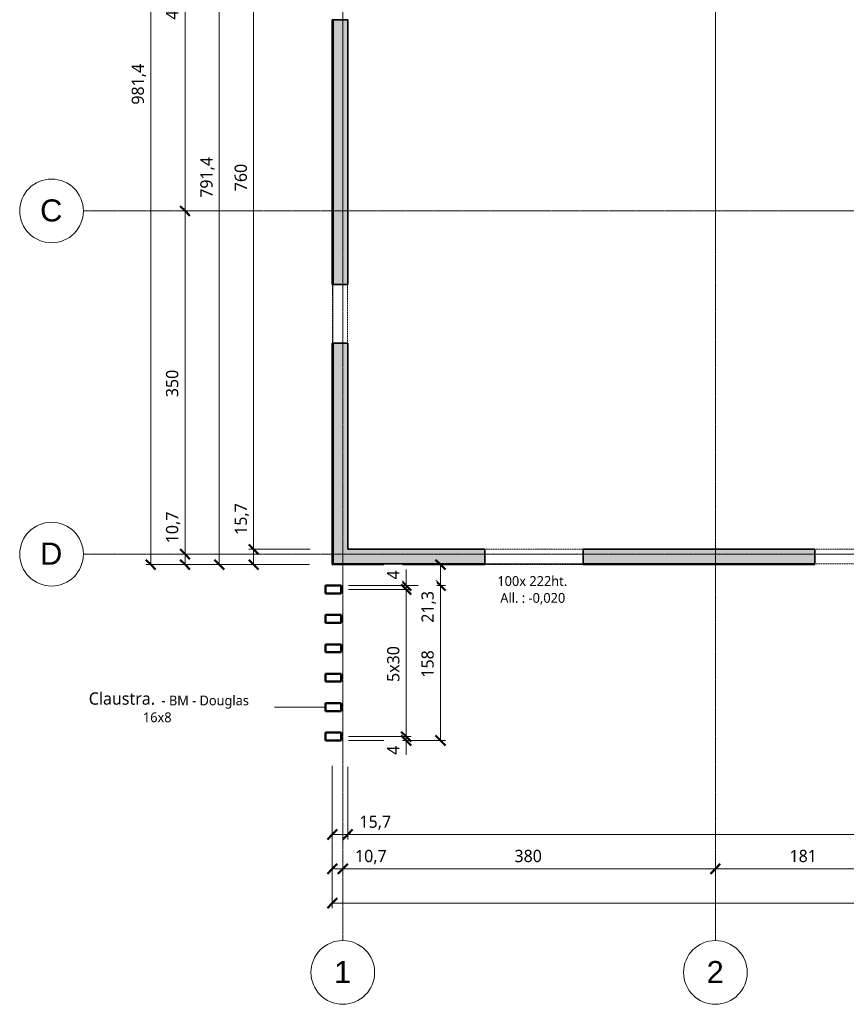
# Model space of a CAD drawing. Header units: millimetres. Extents: x -71081 to 41905, y -31219 to 13463.
# Tile 1 of 15: x -71081 to -62651, y -31219 to -21179. Entities that reach past the tile are written whole.
import ezdxf

# ---------------------------------------------------------------- set-up
doc = ezdxf.new("R2010")
doc.units = ezdxf.units.MM
doc.linetypes.add('Ligne de quadrillage', pattern=[22.225, 12.7, -3.175, 3.175, -3.175])
doc.linetypes.add('Projeté', pattern=[3.96875, 2.38125, -1.5875])
for name, color, linetype, lineweight in [('A-ANNO-DIMS', 211, 'Continuous', 9), ('A-ANNO-DIMS-50', 211, 'Continuous', 9), ('A-DETL-GENF', 92, 'Projeté', 18), ('A-DETL-MEDM', 33, 'Continuous', 35), ('A-FLOR', 192, 'Continuous', 18), ('A-GLAZ', 151, 'Continuous', 18), ('A-GLAZ-IDEN', 152, 'Continuous', 9), ('A-WALL', 113, 'Continuous', 18), ('A-WALL-PATT', 111, 'Continuous', 35), ('S-COLS', 52, 'Continuous', 18), ('S-COLS-IDEN', 171, 'Continuous', 9), ('S-GRID', 1, 'Continuous', 9), ('S-GRID-IDEN', 1, 'Continuous', 9)]:
    doc.layers.add(name, color=color, linetype=linetype, lineweight=lineweight)
doc.styles.add('Arial', font='arial.ttf', dxfattribs={"height": 225})
doc.styles.add('Roboto', font='txt', dxfattribs={"height": 100})
doc.styles.add('Roboto_1', font='txt', dxfattribs={"height": 125})
doc.styles.add('Roboto_B', font='txt', dxfattribs={"height": 125})
doc.dimstyles.new('Diagonale_-_Arial_2_5_mm', dxfattribs={"dimscale": 304.8, "dimtxt": 131.342559, "dimasz": 0.328084, "dimexe": 0.164042, "dimexo": 0.246063, "dimgap": 0.082021, "dimtad": 1, "dimdec": 1, "dimlfac": 0.1, "dimrnd": 0.1, "dimdsep": 46, "dimtxsty": 'Roboto_1', "dimblk1": 'OBLIQUE', "dimblk2": 'OBLIQUE', "dimsah": 1, "dimcen": 0.09, "dimazin": 0, "dimtfac": 1, "dimtdec": 4, "dimtix": 1, "dimtmove": 1, "dimatfit": 3, "dimfxl": 1, "dimtvp": 1, "dimtfill": 1, "dimtolj": 1, "dimtzin": 0, "dimarcsym": 2})
doc.dimstyles.new('Diagonale_-_Arial_2_5_mm_1', dxfattribs={"dimscale": 304.8, "dimtxt": 131.342559, "dimasz": 0.328084, "dimexe": 0.164042, "dimexo": 0.246063, "dimgap": 0.082021, "dimtad": 1, "dimdec": 1, "dimlfac": 0.1, "dimrnd": 0.1, "dimdsep": 46, "dimtxsty": 'Roboto_1', "dimblk1": 'OBLIQUE', "dimblk2": 'OBLIQUE', "dimsah": 1, "dimcen": 0.09, "dimazin": 0, "dimtfac": 1, "dimtdec": 4, "dimtix": 1, "dimtmove": 0, "dimatfit": 3, "dimfxl": 1, "dimtvp": 1, "dimtfill": 1, "dimtolj": 1, "dimtzin": 0, "dimarcsym": 2})
doc.dimstyles.new('Diagonale_-_Arial_2_5_mm_2', dxfattribs={"dimscale": 304.8, "dimtxt": 131.342559, "dimasz": 0.328084, "dimexe": 0.164042, "dimexo": 0.246063, "dimgap": 0.082021, "dimtad": 1, "dimdec": 1, "dimlfac": 0.1, "dimrnd": 0.1, "dimdsep": 46, "dimtxsty": 'Roboto_1', "dimblk1": 'OBLIQUE', "dimblk2": 'OBLIQUE', "dimsah": 1, "dimcen": 0.09, "dimazin": 0, "dimtfac": 1, "dimtdec": 4, "dimtix": 1, "dimtmove": 0, "dimatfit": 3, "dimfxl": 1, "dimtvp": 1, "dimtfill": 1, "dimtolj": 1, "dimtzin": 0, "dimarcsym": 2})
doc.dimstyles.new('Diagonale_-_Arial_2_5_mm_2_1', dxfattribs={"dimscale": 304.8, "dimtxt": 131.342559, "dimasz": 0.328084, "dimexe": 0.164042, "dimexo": 0.246063, "dimgap": 0.082021, "dimtad": 1, "dimdec": 1, "dimlfac": 0.1, "dimrnd": 0.1, "dimdsep": 46, "dimtxsty": 'Roboto_1', "dimblk1": 'OBLIQUE', "dimblk2": 'OBLIQUE', "dimsah": 1, "dimcen": 0.09, "dimazin": 0, "dimtfac": 1, "dimtdec": 4, "dimtix": 1, "dimtmove": 1, "dimatfit": 3, "dimfxl": 1, "dimtvp": 1, "dimtfill": 1, "dimtolj": 1, "dimtzin": 0, "dimarcsym": 2})
pattern_1 = [(45, (0, 0), (-56.1266, 56.1266), []), (45, (19.844, 0), (0, 112.2532), []), (45, (-19.844, 0), (0, 112.2532), [])]
pattern_2 = [(45, (0, 0), (126.99991, 254.00053), [22.451, -157.154]), (45, (47.625, 111.125), (126.99991, 254.00053), [22.451, -157.154]), (45, (63.5, 0), (126.99991, 254.00053), [22.451, -157.154]), (45, (111.125, 111.125), (126.99991, 254.00053), [22.451, -157.154]), (71.565, (15.875, 15.875), (127.00037, 507.99987), [50.201, -351.408]), (71.565, (31.75, 63.5), (127.00037, 507.99987), [50.201, -351.408]), (71.565, (79.375, 15.875), (127.00037, 507.99987), [50.201, -351.408]), (71.565, (95.25, 63.5), (127.00037, 507.99987), [50.201, -351.408]), (135, (15.875, 111.125), (126.99991, -254.00053), [22.451, -157.154]), (135, (63.5, 0), (126.99991, -254.00053), [22.451, -157.154]), (135, (79.375, 111.125), (126.99991, -254.00053), [22.451, -157.154]), (135, (127, 0), (126.99991, -254.00053), [22.451, -157.154]), (108.435, (31.75, 63.5), (127.00037, -507.99987), [50.201, -351.408]), (108.435, (47.625, 15.875), (127.00037, -507.99987), [50.201, -351.408]), (108.435, (95.25, 63.5), (127.00037, -507.99987), [50.201, -351.408]), (108.435, (111.125, 15.875), (127.00037, -507.99987), [50.201, -351.408])]

# ---------------------------------------------------------------- blocks, each defined once
blk = doc.blocks.new('Porte-Ouverture - 440 x 222 cm-201547-Charpente - Rdc')
at = {"layer": 'A-DETL-GENF'}
for p, q in [((2192, 75), (-2208, 75)), ((-2208, -75), (2192, -75))]:
    blk.add_line(p, q, dxfattribs=at)
at = {"layer": 'A-DETL-MEDM'}
for p, q in [((-2208, 75), (-2208, -75)), ((2192, -75), (2192, 75))]:
    blk.add_line(p, q, dxfattribs=at)
blk = doc.blocks.new('Fenêtre-Ouverture carrée - 100 x 222 cm-232018-Charpente - Rdc')
at = {"layer": 'A-GLAZ', "linetype": 'Projeté'}
for p, q in [((-508, 78), (492, 78)), ((492, -78), (-508, -78))]:
    blk.add_line(p, q, dxfattribs=at)
at = {"layer": 'A-GLAZ'}
for p, q in [((-508, -78), (-508, 78)), ((492, 78), (492, -78))]:
    blk.add_line(p, q, dxfattribs=at)
blk = doc.blocks.new('Fenêtre-Ouverture carrée - 60 x 222 cm-232113-Charpente - Rdc')
at = {"layer": 'A-GLAZ', "linetype": 'Projeté'}
for p, q in [((-308, 78), (292, 78)), ((292, -78), (-308, -78))]:
    blk.add_line(p, q, dxfattribs=at)
at = {"layer": 'A-GLAZ'}
for p, q in [((-308, -78), (-308, 78)), ((292, 78), (292, -78))]:
    blk.add_line(p, q, dxfattribs=at)
blk = doc.blocks.new('Poteau - Bois d_oeuvre - 160x80-286695-Charpente - Rdc')
at = {"layer": 'S-COLS', "lineweight": 50}
for p, q in [((80, 40), (-80, 40)), ((-80, 40), (-80, -40)), ((80, -40), (80, 40)), ((-80, -40), (80, -40))]:
    blk.add_line(p, q, dxfattribs=at)
blk = doc.blocks.new('Quadrillage - Extrémité de la ligne de quadrillage - Cercle-11506-Charpente - Rdc')
at = {"layer": 'S-GRID-IDEN'}
blk.add_circle((0, 0), 6.5, dxfattribs=at)
blk = doc.blocks.new('DIMBLOCK18-Charpente - Rdc')
at = {"layer": 'A-ANNO-DIMS-50', "lineweight": 50}
for p, q in [((-69745, -16922), (-69795, -16872)), ((-69745, -16922), (-69695, -16972)), ((-69745, -26736), (-69795, -26686)), ((-69745, -26736), (-69695, -26786))]:
    blk.add_line(p, q, dxfattribs=at)
at = {"layer": 'A-ANNO-DIMS-50'}
for p, q in [((-69745, -16922), (-69795, -16922)), ((-69745, -26736), (-69745, -16922)), ((-69745, -16922), (-68172, -16922)), ((-69745, -26736), (-69795, -26736)), ((-69745, -26736), (-68124, -26736))]:
    blk.add_line(p, q, dxfattribs=at)
at = {"layer": 'A-ANNO-DIMS-50', "color": 0, "insert": (-69939, -22045), "char_height": 125, "width": 518.59, "attachment_point": 1, "rotation": 90, "line_spacing_factor": 1.016846, "style": 'Roboto_1', "bg_fill": 3, "box_fill_scale": 1.25, "bg_fill_color": 256, "bg_fill_true_color": 13158600, "bg_fill_transparency": 0}
blk.add_mtext('981,4', dxfattribs=at)
blk = doc.blocks.new('_Oblique')
at = {"color": 0, "linetype": 'ByBlock', "lineweight": -2}
blk.add_line((-0.5, -0.5), (0.5, 0.5), dxfattribs=at)
blk = doc.blocks.new('DIMBLOCK19-Charpente - Rdc')
at = {"layer": 'A-ANNO-DIMS-50'}
for p, q in [((-69395, -26186), (-69395, -26518)), ((-69395, -26518), (-69395, -26682)), ((-69395, -26629), (-69445, -26629)), ((-69395, -26736), (-69395, -26629)), ((-69395, -26629), (-69390, -26629)), ((-69395, -26736), (-69445, -26736)), ((-69395, -26736), (-68124, -26736))]:
    blk.add_line(p, q, dxfattribs=at)
at = {"layer": 'A-ANNO-DIMS-50', "lineweight": 50}
for p, q in [((-69395, -26629), (-69445, -26579)), ((-69395, -26736), (-69445, -26686)), ((-69395, -26629), (-69345, -26679)), ((-69395, -26736), (-69345, -26786))]:
    blk.add_line(p, q, dxfattribs=at)
at = {"layer": 'A-ANNO-DIMS-50', "color": 0, "insert": (-69589, -26518), "char_height": 125, "width": 399.11, "attachment_point": 1, "rotation": 90, "line_spacing_factor": 1.016846, "style": 'Roboto_1', "bg_fill": 3, "box_fill_scale": 1.25, "bg_fill_color": 256, "bg_fill_true_color": 13158600, "bg_fill_transparency": 0}
blk.add_mtext('10,7', dxfattribs=at)
blk = doc.blocks.new('DIMBLOCK20-Charpente - Rdc')
at = {"layer": 'A-ANNO-DIMS-50', "lineweight": 50}
for p, q in [((-69395, -23129), (-69445, -23079)), ((-69395, -23129), (-69345, -23179)), ((-69395, -26629), (-69445, -26579)), ((-69395, -26629), (-69345, -26679))]:
    blk.add_line(p, q, dxfattribs=at)
at = {"layer": 'A-ANNO-DIMS-50'}
for p, q in [((-69395, -23129), (-69445, -23129)), ((-69395, -26629), (-69395, -23129)), ((-69395, -23129), (-69390, -23129)), ((-69395, -26629), (-69445, -26629)), ((-69395, -26629), (-69390, -26629))]:
    blk.add_line(p, q, dxfattribs=at)
at = {"layer": 'A-ANNO-DIMS-50', "color": 0, "insert": (-69589, -25028), "char_height": 125, "width": 358.44, "attachment_point": 1, "rotation": 90, "line_spacing_factor": 1.016846, "style": 'Roboto_1', "bg_fill": 3, "box_fill_scale": 1.25, "bg_fill_color": 256, "bg_fill_true_color": 13158600, "bg_fill_transparency": 0}
blk.add_mtext('350', dxfattribs=at)
blk = doc.blocks.new('DIMBLOCK21-Charpente - Rdc')
at = {"layer": 'A-ANNO-DIMS-50', "lineweight": 50}
for p, q in [((-69395, -18929), (-69445, -18879)), ((-69395, -18929), (-69345, -18979)), ((-69395, -23129), (-69445, -23079)), ((-69395, -23129), (-69345, -23179))]:
    blk.add_line(p, q, dxfattribs=at)
at = {"layer": 'A-ANNO-DIMS-50'}
for p, q in [((-69395, -18929), (-69445, -18929)), ((-69395, -23129), (-69395, -18929)), ((-69395, -18929), (-69390, -18929)), ((-69395, -23129), (-69445, -23129)), ((-69395, -23129), (-69390, -23129))]:
    blk.add_line(p, q, dxfattribs=at)
at = {"layer": 'A-ANNO-DIMS-50', "color": 0, "insert": (-69589, -21178), "char_height": 125, "width": 358.44, "attachment_point": 1, "rotation": 90, "line_spacing_factor": 1.016846, "style": 'Roboto_1', "bg_fill": 3, "box_fill_scale": 1.25, "bg_fill_color": 256, "bg_fill_true_color": 13158600, "bg_fill_transparency": 0}
blk.add_mtext('420', dxfattribs=at)
blk = doc.blocks.new('DIMBLOCK24-Charpente - Rdc')
at = {"layer": 'A-ANNO-DIMS-50', "lineweight": 50}
for p, q in [((-66789, -26949), (-66839, -26899)), ((-66789, -26949), (-66739, -26999)), ((-66789, -28529), (-66839, -28479)), ((-66789, -28529), (-66739, -28579))]:
    blk.add_line(p, q, dxfattribs=at)
at = {"layer": 'A-ANNO-DIMS-50'}
for p, q in [((-66789, -26949), (-67726, -26949)), ((-66789, -28529), (-66789, -26949)), ((-66789, -26949), (-66739, -26949)), ((-66789, -28529), (-67726, -28529)), ((-66789, -28529), (-66739, -28529))]:
    blk.add_line(p, q, dxfattribs=at)
at = {"layer": 'A-ANNO-DIMS-50', "color": 0, "insert": (-66984, -27888), "char_height": 125, "width": 358.44, "attachment_point": 1, "rotation": 90, "line_spacing_factor": 1.016846, "style": 'Roboto_1', "bg_fill": 3, "box_fill_scale": 1.25, "bg_fill_color": 256, "bg_fill_true_color": 13158600, "bg_fill_transparency": 0}
blk.add_mtext('158', dxfattribs=at)
blk = doc.blocks.new('DIMBLOCK25-Charpente - Rdc')
at = {"layer": 'A-ANNO-DIMS-50', "lineweight": 50}
for p, q in [((-66789, -26736), (-66839, -26686)), ((-66789, -26736), (-66739, -26786)), ((-66789, -26949), (-66839, -26899)), ((-66789, -26949), (-66739, -26999))]:
    blk.add_line(p, q, dxfattribs=at)
at = {"layer": 'A-ANNO-DIMS-50'}
for p, q in [((-66789, -26736), (-66839, -26736)), ((-66789, -26949), (-66789, -26736)), ((-66789, -26736), (-66785, -26736)), ((-66789, -26995), (-66789, -26842)), ((-66789, -26949), (-67726, -26949)), ((-66789, -26949), (-66739, -26949)), ((-66789, -27328), (-66789, -26995))]:
    blk.add_line(p, q, dxfattribs=at)
at = {"layer": 'A-ANNO-DIMS-50', "color": 0, "insert": (-66984, -27328), "char_height": 125, "width": 399.11, "attachment_point": 1, "rotation": 90, "line_spacing_factor": 1.016846, "style": 'Roboto_1', "bg_fill": 3, "box_fill_scale": 1.25, "bg_fill_color": 256, "bg_fill_true_color": 13158600, "bg_fill_transparency": 0}
blk.add_mtext('21,3', dxfattribs=at)
blk = doc.blocks.new('DIMBLOCK26-Charpente - Rdc')
at = {"layer": 'A-ANNO-DIMS-50'}
for p, q in [((-68695, -26099), (-68695, -26432)), ((-68695, -26432), (-68695, -26657)), ((-68695, -26579), (-68745, -26579)), ((-68695, -26736), (-68695, -26579)), ((-68695, -26579), (-68119, -26579)), ((-68695, -26736), (-68745, -26736)), ((-68695, -26736), (-68124, -26736))]:
    blk.add_line(p, q, dxfattribs=at)
at = {"layer": 'A-ANNO-DIMS-50', "lineweight": 50}
for p, q in [((-68695, -26579), (-68745, -26529)), ((-68695, -26579), (-68645, -26629)), ((-68695, -26736), (-68745, -26686)), ((-68695, -26736), (-68645, -26786))]:
    blk.add_line(p, q, dxfattribs=at)
at = {"layer": 'A-ANNO-DIMS-50', "color": 0, "insert": (-68889, -26432), "char_height": 125, "width": 399.11, "attachment_point": 1, "rotation": 90, "line_spacing_factor": 1.016846, "style": 'Roboto_1', "bg_fill": 3, "box_fill_scale": 1.25, "bg_fill_color": 256, "bg_fill_true_color": 13158600, "bg_fill_transparency": 0}
blk.add_mtext('15,7', dxfattribs=at)
blk = doc.blocks.new('DIMBLOCK27-Charpente - Rdc')
at = {"layer": 'A-ANNO-DIMS-50', "lineweight": 50}
for p, q in [((-68695, -18979), (-68745, -18929)), ((-68695, -18979), (-68645, -19029)), ((-68695, -26579), (-68745, -26529)), ((-68695, -26579), (-68645, -26629))]:
    blk.add_line(p, q, dxfattribs=at)
at = {"layer": 'A-ANNO-DIMS-50'}
for p, q in [((-68695, -18979), (-68745, -18979)), ((-68695, -26579), (-68695, -18979)), ((-68695, -18979), (-68119, -18979)), ((-68695, -26579), (-68745, -26579)), ((-68695, -26579), (-68119, -26579))]:
    blk.add_line(p, q, dxfattribs=at)
at = {"layer": 'A-ANNO-DIMS-50', "color": 0, "insert": (-68889, -22928), "char_height": 125, "width": 358.44, "attachment_point": 1, "rotation": 90, "line_spacing_factor": 1.016846, "style": 'Roboto_1', "bg_fill": 3, "box_fill_scale": 1.25, "bg_fill_color": 256, "bg_fill_true_color": 13158600, "bg_fill_transparency": 0}
blk.add_mtext('760', dxfattribs=at)
blk = doc.blocks.new('DIMBLOCK31-Charpente - Rdc')
at = {"layer": 'A-ANNO-DIMS-50'}
for p, q in [((-53189, -30188), (-53189, -26967)), ((-67893, -30188), (-67893, -28787)), ((-67893, -30188), (-53189, -30188)), ((-67893, -30188), (-67893, -30238)), ((-53189, -30188), (-53189, -30238))]:
    blk.add_line(p, q, dxfattribs=at)
at = {"layer": 'A-ANNO-DIMS-50', "lineweight": 50}
for p, q in [((-67893, -30188), (-67943, -30238)), ((-67893, -30188), (-67843, -30138)), ((-53189, -30188), (-53239, -30238)), ((-53189, -30188), (-53139, -30138))]:
    blk.add_line(p, q, dxfattribs=at)
at = {"layer": 'A-ANNO-DIMS-50', "color": 0, "insert": (-60807, -29994), "char_height": 125, "width": 638.07, "attachment_point": 1, "line_spacing_factor": 1.016846, "style": 'Roboto_1', "bg_fill": 3, "box_fill_scale": 1.25, "bg_fill_color": 256, "bg_fill_true_color": 13158600, "bg_fill_transparency": 0}
blk.add_mtext('1470,4', dxfattribs=at)
blk = doc.blocks.new('DIMBLOCK33-Charpente - Rdc')
at = {"layer": 'A-ANNO-DIMS-50'}
for p, q in [((-67893, -29838), (-67893, -28787)), ((-67786, -29838), (-67786, -29788)), ((-67893, -29838), (-67786, -29838)), ((-67893, -29838), (-67893, -29888)), ((-67661, -29838), (-67839, -29838)), ((-67786, -29838), (-67786, -29843)), ((-67328, -29838), (-67661, -29838))]:
    blk.add_line(p, q, dxfattribs=at)
at = {"layer": 'A-ANNO-DIMS-50', "lineweight": 50}
for p, q in [((-67893, -29838), (-67843, -29788)), ((-67786, -29838), (-67736, -29788)), ((-67893, -29838), (-67943, -29888)), ((-67786, -29838), (-67836, -29888))]:
    blk.add_line(p, q, dxfattribs=at)
at = {"layer": 'A-ANNO-DIMS-50', "color": 0, "insert": (-67661, -29644), "char_height": 125, "width": 399.11, "attachment_point": 1, "line_spacing_factor": 1.016846, "style": 'Roboto_1', "bg_fill": 3, "box_fill_scale": 1.25, "bg_fill_color": 256, "bg_fill_true_color": 13158600, "bg_fill_transparency": 0}
blk.add_mtext('10,7', dxfattribs=at)
blk = doc.blocks.new('DIMBLOCK34-Charpente - Rdc')
at = {"layer": 'A-ANNO-DIMS-50', "lineweight": 50}
for p, q in [((-67786, -29838), (-67736, -29788)), ((-63986, -29838), (-63936, -29788)), ((-67786, -29838), (-67836, -29888)), ((-63986, -29838), (-64036, -29888))]:
    blk.add_line(p, q, dxfattribs=at)
at = {"layer": 'A-ANNO-DIMS-50'}
for p, q in [((-67786, -29838), (-67786, -29788)), ((-63986, -29838), (-63986, -29788)), ((-67786, -29838), (-63986, -29838)), ((-67786, -29838), (-67786, -29843)), ((-63986, -29838), (-63986, -29843))]:
    blk.add_line(p, q, dxfattribs=at)
at = {"layer": 'A-ANNO-DIMS-50', "color": 0, "insert": (-66035, -29644), "char_height": 125, "width": 358.44, "attachment_point": 1, "line_spacing_factor": 1.016846, "style": 'Roboto_1', "bg_fill": 3, "box_fill_scale": 1.25, "bg_fill_color": 256, "bg_fill_true_color": 13158600, "bg_fill_transparency": 0}
blk.add_mtext('380', dxfattribs=at)
blk = doc.blocks.new('DIMBLOCK35-Charpente - Rdc')
at = {"layer": 'A-ANNO-DIMS-50', "lineweight": 50}
for p, q in [((-63986, -29838), (-63936, -29788)), ((-62176, -29838), (-62126, -29788)), ((-63986, -29838), (-64036, -29888)), ((-62176, -29838), (-62226, -29888))]:
    blk.add_line(p, q, dxfattribs=at)
at = {"layer": 'A-ANNO-DIMS-50'}
for p, q in [((-63986, -29838), (-63986, -29788)), ((-62176, -29838), (-62176, -29788)), ((-63986, -29838), (-62176, -29838)), ((-63986, -29838), (-63986, -29843)), ((-62176, -29838), (-62176, -29843))]:
    blk.add_line(p, q, dxfattribs=at)
at = {"layer": 'A-ANNO-DIMS-50', "color": 0, "insert": (-63230, -29644), "char_height": 125, "width": 358.44, "attachment_point": 1, "line_spacing_factor": 1.016846, "style": 'Roboto_1', "bg_fill": 3, "box_fill_scale": 1.25, "bg_fill_color": 256, "bg_fill_true_color": 13158600, "bg_fill_transparency": 0}
blk.add_mtext('181', dxfattribs=at)
blk = doc.blocks.new('DIMBLOCK40-Charpente - Rdc')
at = {"layer": 'A-ANNO-DIMS-50'}
for p, q in [((-67893, -29488), (-67893, -28787)), ((-67736, -29488), (-67736, -28799)), ((-67893, -29488), (-67736, -29488)), ((-67893, -29488), (-67893, -29538)), ((-67616, -29488), (-67814, -29488)), ((-67736, -29488), (-67736, -29538)), ((-67284, -29488), (-67616, -29488))]:
    blk.add_line(p, q, dxfattribs=at)
at = {"layer": 'A-ANNO-DIMS-50', "lineweight": 50}
for p, q in [((-67893, -29488), (-67943, -29538)), ((-67893, -29488), (-67843, -29438)), ((-67736, -29488), (-67786, -29538)), ((-67736, -29488), (-67686, -29438))]:
    blk.add_line(p, q, dxfattribs=at)
at = {"layer": 'A-ANNO-DIMS-50', "color": 0, "insert": (-67616, -29294), "char_height": 125, "width": 399.11, "attachment_point": 1, "line_spacing_factor": 1.016846, "style": 'Roboto_1', "bg_fill": 3, "box_fill_scale": 1.25, "bg_fill_color": 256, "bg_fill_true_color": 13158600, "bg_fill_transparency": 0}
blk.add_mtext('15,7', dxfattribs=at)
blk = doc.blocks.new('DIMBLOCK41-Charpente - Rdc')
at = {"layer": 'A-ANNO-DIMS-50'}
for p, q in [((-53346, -29488), (-53346, -26962)), ((-67736, -29488), (-67736, -28799)), ((-67736, -29488), (-53346, -29488)), ((-67736, -29488), (-67736, -29538)), ((-53346, -29488), (-53346, -29538))]:
    blk.add_line(p, q, dxfattribs=at)
at = {"layer": 'A-ANNO-DIMS-50', "lineweight": 50}
for p, q in [((-67736, -29488), (-67786, -29538)), ((-67736, -29488), (-67686, -29438)), ((-53346, -29488), (-53396, -29538)), ((-53346, -29488), (-53296, -29438))]:
    blk.add_line(p, q, dxfattribs=at)
at = {"layer": 'A-ANNO-DIMS-50', "color": 0, "insert": (-60740, -29294), "char_height": 125, "width": 477.92, "attachment_point": 1, "line_spacing_factor": 1.016846, "style": 'Roboto_1', "bg_fill": 3, "box_fill_scale": 1.25, "bg_fill_color": 256, "bg_fill_true_color": 13158600, "bg_fill_transparency": 0}
blk.add_mtext('1439', dxfattribs=at)
blk = doc.blocks.new('DIMBLOCK76-Charpente - Rdc')
at = {"layer": 'A-ANNO-DIMS-50'}
for p, q in [((-67139, -28489), (-67726, -28489)), ((-67139, -28529), (-67139, -28489)), ((-67139, -28489), (-67089, -28489)), ((-67139, -28575), (-67139, -28509)), ((-67139, -28529), (-67726, -28529)), ((-67139, -28529), (-67089, -28529)), ((-67139, -28674), (-67139, -28575))]:
    blk.add_line(p, q, dxfattribs=at)
at = {"layer": 'A-ANNO-DIMS-50', "lineweight": 50}
for p, q in [((-67139, -28489), (-67189, -28439)), ((-67139, -28529), (-67189, -28479)), ((-67139, -28489), (-67089, -28539)), ((-67139, -28529), (-67089, -28579))]:
    blk.add_line(p, q, dxfattribs=at)
at = {"layer": 'A-ANNO-DIMS-50', "color": 0, "insert": (-67334, -28674), "char_height": 125, "width": 119.48, "attachment_point": 1, "rotation": 90, "line_spacing_factor": 1.016846, "style": 'Roboto_1', "bg_fill": 3, "box_fill_scale": 1.25, "bg_fill_color": 256, "bg_fill_true_color": 13158600, "bg_fill_transparency": 0}
blk.add_mtext('4', dxfattribs=at)
blk = doc.blocks.new('_None')
blk = doc.blocks.new('DIMBLOCK77-Charpente - Rdc')
at = {"layer": 'A-ANNO-DIMS-50', "lineweight": 50}
for p, q in [((-67139, -26949), (-67189, -26899)), ((-67139, -26989), (-67189, -26939)), ((-67139, -26949), (-67089, -26999)), ((-67139, -26989), (-67089, -27039)), ((-67139, -28489), (-67189, -28439)), ((-67139, -28489), (-67089, -28539))]:
    blk.add_line(p, q, dxfattribs=at)
at = {"layer": 'A-ANNO-DIMS-50'}
for p, q in [((-67139, -26949), (-67726, -26949)), ((-67139, -26989), (-67726, -26989)), ((-67139, -26949), (-67089, -26949)), ((-67139, -28489), (-67139, -26989)), ((-67139, -26989), (-67089, -26989)), ((-67139, -28489), (-67726, -28489)), ((-67139, -28489), (-67089, -28489))]:
    blk.add_line(p, q, dxfattribs=at)
at = {"layer": 'A-ANNO-DIMS-50', "color": 0, "insert": (-67334, -27932), "char_height": 125, "width": 462.66, "attachment_point": 1, "rotation": 90, "line_spacing_factor": 1.016846, "style": 'Roboto_1', "bg_fill": 3, "box_fill_scale": 1.25, "bg_fill_color": 256, "bg_fill_true_color": 13158600, "bg_fill_transparency": 0}
blk.add_mtext('5x30', dxfattribs=at)
blk = doc.blocks.new('DIMBLOCK78-Charpente - Rdc')
at = {"layer": 'A-ANNO-DIMS-50'}
for p, q in [((-67139, -26787), (-67139, -26887)), ((-67139, -26887), (-67139, -26969)), ((-67139, -26949), (-67726, -26949)), ((-67139, -26989), (-67726, -26989)), ((-67139, -26989), (-67139, -26949)), ((-67139, -26949), (-67089, -26949)), ((-67139, -26989), (-67089, -26989))]:
    blk.add_line(p, q, dxfattribs=at)
at = {"layer": 'A-ANNO-DIMS-50', "lineweight": 50}
for p, q in [((-67139, -26949), (-67189, -26899)), ((-67139, -26989), (-67189, -26939)), ((-67139, -26949), (-67089, -26999)), ((-67139, -26989), (-67089, -27039))]:
    blk.add_line(p, q, dxfattribs=at)
at = {"layer": 'A-ANNO-DIMS-50', "color": 0, "insert": (-67334, -26887), "char_height": 125, "width": 119.48, "attachment_point": 1, "rotation": 90, "line_spacing_factor": 1.016846, "style": 'Roboto_1', "bg_fill": 3, "box_fill_scale": 1.25, "bg_fill_color": 256, "bg_fill_true_color": 13158600, "bg_fill_transparency": 0}
blk.add_mtext('4', dxfattribs=at)
blk = doc.blocks.new('DIMBLOCK79-Charpente - Rdc')
at = {"layer": 'A-ANNO-DIMS-50', "lineweight": 50}
for p, q in [((-69045, -18822), (-69095, -18772)), ((-69045, -18822), (-68995, -18872)), ((-69045, -26736), (-69095, -26686)), ((-69045, -26736), (-68995, -26786))]:
    blk.add_line(p, q, dxfattribs=at)
at = {"layer": 'A-ANNO-DIMS-50'}
for p, q in [((-69045, -18822), (-69095, -18822)), ((-69045, -26736), (-69045, -18822)), ((-69045, -18822), (-68124, -18822)), ((-69045, -26736), (-69095, -26736)), ((-69045, -26736), (-68124, -26736))]:
    blk.add_line(p, q, dxfattribs=at)
at = {"layer": 'A-ANNO-DIMS-50', "color": 0, "insert": (-69239, -22995), "char_height": 125, "width": 518.59, "attachment_point": 1, "rotation": 90, "line_spacing_factor": 1.016846, "style": 'Roboto_1', "bg_fill": 3, "box_fill_scale": 1.25, "bg_fill_color": 256, "bg_fill_true_color": 13158600, "bg_fill_transparency": 0}
blk.add_mtext('791,4', dxfattribs=at)

msp = doc.modelspace()

# ---------------------------------------------------------------- hatches: boundary and pattern name
at = {"layer": 'A-WALL-PATT', "lineweight": 18}
h = msp.add_hatch(dxfattribs=at)
h.set_pattern_fill('FP_2', color=256, style=0, pattern_type=2)
h.set_pattern_definition(pattern_1)
h.paths.add_polyline_path([(-67880.87, -26735.76), (-67880.87, -24478.76), (-67892.87, -24478.76), (-67892.87, -26735.76)])
h.paths.add_polyline_path([(-67892.87, -23878.76), (-67880.87, -23878.76), (-67880.87, -21178.76), (-67892.87, -21178.76), (-67892.87, -21997.57)])
h.paths.add_polyline_path([(-67880.87, -20578.76), (-67880.87, -18833.76), (-67892.87, -18833.76), (-67892.87, -20578.76)])
h = msp.add_hatch(dxfattribs=at)
h.set_pattern_fill('FP_1', color=256, style=0, pattern_type=2)
h.set_pattern_definition(pattern_2)
h.paths.add_polyline_path([(-67735.87, -26723.76), (-67735.87, -24478.76), (-67880.87, -24478.76), (-67880.87, -26723.76)])
h.paths.add_polyline_path([(-67880.87, -23878.76), (-67735.87, -23878.76), (-67735.87, -21178.76), (-67880.87, -21178.76), (-67880.87, -21997.57)])
h.paths.add_polyline_path([(-67735.87, -20578.76), (-67735.87, -18978.76), (-67880.87, -18978.76), (-67880.87, -20578.76)])
h = msp.add_hatch(dxfattribs=at)
h.set_pattern_fill('FP_1', color=256, style=0, pattern_type=2)
h.set_pattern_definition(pattern_2)
h.paths.add_polyline_path([(-54215.87, -26723.76), (-53200.87, -26723.76), (-53200.87, -26578.76), (-54215.87, -26578.76)])
h.paths.add_polyline_path([(-55815.87, -26723.76), (-55815.87, -26578.76), (-58570.87, -26578.76), (-58570.87, -26723.76)])
h.paths.add_polyline_path([(-62970.87, -26723.76), (-62970.87, -26578.76), (-65335.87, -26578.76), (-65335.87, -26723.76)])
h.paths.add_polyline_path([(-66335.87, -26723.76), (-66335.87, -26578.76), (-67735.87, -26578.76), (-67735.87, -26723.76)])
h = msp.add_hatch(dxfattribs=at)
h.set_pattern_fill('FP_2', color=256, style=0, pattern_type=2)
h.set_pattern_definition(pattern_1)
h.paths.add_polyline_path([(-53425.91, -26735.76), (-53188.87, -26735.76), (-53188.87, -26723.76), (-54215.87, -26723.76), (-54215.87, -26735.76)])
h.paths.add_polyline_path([(-55815.87, -26735.76), (-55815.87, -26723.76), (-58570.87, -26723.76), (-58570.87, -26735.76)])
h.paths.add_polyline_path([(-62970.87, -26735.76), (-62970.87, -26723.76), (-65335.87, -26723.76), (-65335.87, -26735.76)])
h.paths.add_polyline_path([(-66335.87, -26735.76), (-66335.87, -26723.76), (-67880.87, -26723.76), (-67880.87, -26735.76), (-67735.87, -26735.76)])

# ---------------------------------------------------------------- linework, layer by layer
at = {"layer": 'A-FLOR'}
for p, q in [((-67885.87, -23878.76), (-67885.87, -24478.76)), ((-66335.87, -26728.76), (-65335.87, -26728.76))]:
    msp.add_line(p, q, dxfattribs=at)
at = {"layer": 'A-WALL', "lineweight": 35}
for p, q in [((-67892.87, -21178.76), (-67892.87, -23878.76)), ((-67735.87, -21178.76), (-67892.87, -21178.76)), ((-67735.87, -23878.76), (-67735.87, -21178.76)), ((-67892.87, -23878.76), (-67735.87, -23878.76)), ((-67892.87, -24478.76), (-67892.87, -26735.76)), ((-67735.87, -24478.76), (-67892.87, -24478.76)), ((-67735.87, -26578.76), (-67735.87, -24478.76)), ((-66335.87, -26578.76), (-67735.87, -26578.76)), ((-66335.87, -26735.76), (-66335.87, -26578.76)), ((-62970.87, -26578.76), (-65335.87, -26578.76)), ((-65335.87, -26578.76), (-65335.87, -26735.76)), ((-67892.87, -26735.76), (-66335.87, -26735.76)), ((-65335.87, -26735.76), (-62970.87, -26735.76)), ((-62970.87, -26735.76), (-62970.87, -26728.76))]:
    msp.add_line(p, q, dxfattribs=at)
at = {"layer": 'A-WALL'}
for p, q in [((-67880.87, -23878.76), (-67880.87, -21178.76)), ((-67880.87, -26723.76), (-67880.87, -24478.76)), ((-66335.87, -26723.76), (-67880.87, -26723.76)), ((-62970.87, -26723.76), (-65335.87, -26723.76))]:
    msp.add_line(p, q, dxfattribs=at)
at = {"layer": 'S-GRID', "linetype": 'Ligne de quadrillage'}
for p, q in [((-67785.87, -30569.16), (-67785.87, -14467.83)), ((-63985.87, -30569.16), (-63985.87, -14467.83)), ((-70430.91, -23128.76), (-47555.31, -23128.76)), ((-70430.91, -26628.76), (-47555.31, -26628.76))]:
    msp.add_line(p, q, dxfattribs=at)

# ---------------------------------------------------------------- block references
at = {"layer": 'A-DETL-MEDM'}
msp.add_blockref('Porte-Ouverture - 440 x 222 cm-201547-Charpente - Rdc', (-60762.68, -26653.76), dxfattribs=at)
at = {"layer": 'A-GLAZ'}
for name, p, rotation in [('Fenêtre-Ouverture carrée - 60 x 222 cm-232113-Charpente - Rdc', (-67814.37, -24186.95), 269.9999999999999), ('Fenêtre-Ouverture carrée - 100 x 222 cm-232018-Charpente - Rdc', (-65844.06, -26657.26), 180)]:
    msp.add_blockref(name, p, dxfattribs=dict(at, rotation=rotation))
at = {"layer": 'S-COLS'}
for p in [(-67880.87, -26988.76), (-67880.87, -27288.76), (-67880.87, -27588.76), (-67880.87, -27888.76), (-67880.87, -28188.76), (-67880.87, -28488.76)]:
    msp.add_blockref('Poteau - Bois d_oeuvre - 160x80-286695-Charpente - Rdc', p, dxfattribs=at)
at = {"layer": 'S-GRID-IDEN', "xscale": 49.99999999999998, "yscale": 49.99999999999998, "zscale": 49.99999999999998, "rotation": 269.9999999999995}
for p in [(-70755.91, -23128.76), (-70755.91, -26628.76)]:
    msp.add_blockref('Quadrillage - Extrémité de la ligne de quadrillage - Cercle-11506-Charpente - Rdc', p, dxfattribs=at)
at = {"layer": 'S-GRID-IDEN', "xscale": 49.99999999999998, "yscale": 49.99999999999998, "zscale": 49.99999999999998}
for p in [(-67785.87, -30894.16), (-63985.87, -30894.16)]:
    msp.add_blockref('Quadrillage - Extrémité de la ligne de quadrillage - Cercle-11506-Charpente - Rdc', p, dxfattribs=at)

# ---------------------------------------------------------------- next in the draw order: texts
at = {"layer": 'S-GRID-IDEN', "char_height": 225, "attachment_point": 1, "style": 'Arial', "bg_fill": 3, "box_fill_scale": 1.25, "bg_fill_color": 256, "bg_fill_true_color": 13158600, "bg_fill_transparency": 0}
for s, insert, width in [('C', (-70872.95, -23011.12), 276.5822), ('D', (-70872.95, -26511.12), 276.5822), ('1', (-67875.18, -30777.87), 212.4472), ('2', (-64075.18, -30777.87), 212.4472)]:
    msp.add_mtext(s, dxfattribs=dict(at, insert=insert, width=width))

# ---------------------------------------------------------------- next in the draw order: dimensions: what is measured, and where the dimension line sits
at = {"layer": 'A-ANNO-DIMS'}
for base, p1, p2, override, picture, middle in [((-69744.54, -16921.76), (-68048.68, -26735.76), (-68097.3, -16921.76), {"dimpost": '<>', "dimfxl": 9814.120425}, 'DIMBLOCK18-Charpente - Rdc', (-69833.76, -21828.76)), ((-66789.48, -26948.76), (-67800.87, -28528.76), (-67800.87, -26948.76), {"dimpost": '<>', "dimfxl": 1580}, 'DIMBLOCK24-Charpente - Rdc', (-66878.7, -27738.76))]:
    dim = msp.add_linear_dim(base=base, p1=p1, p2=p2, angle=90, dimstyle='Diagonale_-_Arial_2_5_mm_1', override=override, dxfattribs=at)
    dim.commit()
    dim.dimension.update_dxf_attribs({"geometry": picture, "text_midpoint": middle})

# ---------------------------------------------------------------- next in the draw order: dimensions: what is measured, and where the dimension line sits
for base, p1, p2, override, picture, middle in [((-69394.54, -26628.76), (-68048.68, -26735.76), (-69465.25, -26628.76), {"dimpost": '<>', "dimfxl": 1420.608363}, 'DIMBLOCK19-Charpente - Rdc', (-69505.7, -26318.9)), ((-66789.48, -26735.76), (-67800.87, -26948.76), (-66860.19, -26735.76), {"dimpost": '<>', "dimfxl": 964.486882}, 'DIMBLOCK25-Charpente - Rdc', (-66900.64, -27128.23))]:
    dim = msp.add_linear_dim(base=base, p1=p1, p2=p2, angle=90, dimstyle='Diagonale_-_Arial_2_5_mm', override=override, dxfattribs=at)
    dim.commit()
    dim.dimension.update_dxf_attribs({"geometry": picture, "text_midpoint": middle, "dimtype": 160, "text_rotation": 90})

# ---------------------------------------------------------------- next in the draw order: dimensions: what is measured, and where the dimension line sits
dim = msp.add_linear_dim(base=(-69394.54, -23128.76), p1=(-69465.25, -26628.76), p2=(-69465.25, -23128.76), angle=90, dimstyle='Diagonale_-_Arial_2_5_mm_1', override={"dimpost": '<>', "dimfxl": 3500}, dxfattribs=at)
dim.commit()
dim.dimension.update_dxf_attribs({"geometry": 'DIMBLOCK20-Charpente - Rdc', "text_midpoint": (-69483.76, -24878.76)})
dim = msp.add_linear_dim(base=(-68694.54, -26578.76), p1=(-68048.68, -26735.76), p2=(-68043.64, -26578.76), angle=90, dimstyle='Diagonale_-_Arial_2_5_mm', override={"dimpost": '<>', "dimfxl": 157.080809}, dxfattribs=at)
dim.commit()
dim.dimension.update_dxf_attribs({"geometry": 'DIMBLOCK26-Charpente - Rdc', "text_midpoint": (-68805.7, -26232.2), "dimtype": 160, "text_rotation": 90})
dim = msp.add_linear_dim(base=(-53188.87, -30188.34), p1=(-67892.87, -28711.7), p2=(-53188.87, -26891.57), dimstyle='Diagonale_-_Arial_2_5_mm_1', override={"dimpost": '<>', "dimfxl": 14816.22334}, dxfattribs=at)
dim.commit()
dim.dimension.update_dxf_attribs({"geometry": 'DIMBLOCK31-Charpente - Rdc', "text_midpoint": (-60540.87, -30099.13)})

# ---------------------------------------------------------------- next in the draw order: linework, layer by layer
at = {"layer": 'S-COLS-IDEN'}
msp.add_line((-67960.87, -28188.76), (-68709.51, -28188.76), dxfattribs=at)

# ---------------------------------------------------------------- next in the draw order: dimensions: what is measured, and where the dimension line sits
at = {"layer": 'A-ANNO-DIMS'}
for base, p1, p2, override, picture, middle in [((-69394.54, -18928.76), (-69465.25, -23128.76), (-69465.25, -18928.76), {"dimpost": '<>', "dimfxl": 4200}, 'DIMBLOCK21-Charpente - Rdc', (-69483.76, -21028.76)), ((-68694.54, -18978.76), (-68043.64, -26578.76), (-68043.64, -18978.76), {"dimpost": '<>', "dimfxl": 7600}, 'DIMBLOCK27-Charpente - Rdc', (-68783.76, -22778.76))]:
    dim = msp.add_linear_dim(base=base, p1=p1, p2=p2, angle=90, dimstyle='Diagonale_-_Arial_2_5_mm_1', override=override, dxfattribs=at)
    dim.commit()
    dim.dimension.update_dxf_attribs({"geometry": picture, "text_midpoint": middle})
dim = msp.add_linear_dim(base=(-67785.87, -29838.34), p1=(-67892.87, -28711.7), p2=(-67785.87, -29767.63), dimstyle='Diagonale_-_Arial_2_5_mm', override={"dimpost": '<>', "dimfxl": 1061.343003}, dxfattribs=at)
dim.commit()
dim.dimension.update_dxf_attribs({"geometry": 'DIMBLOCK33-Charpente - Rdc', "text_midpoint": (-67461.43, -29727.19), "dimtype": 160})

# ---------------------------------------------------------------- next in the draw order: texts
at = {"layer": 'S-COLS-IDEN', "insert": (-69668.51, -28070.61), "char_height": 100, "width": 1158.4384, "attachment_point": 1, "style": 'Roboto', "bg_fill": 3, "box_fill_scale": 1.25, "bg_fill_color": 256, "bg_fill_true_color": 13158600, "bg_fill_transparency": 0}
msp.add_mtext(' - BM - Douglas', dxfattribs=at)

# ---------------------------------------------------------------- next in the draw order: dimensions: what is measured, and where the dimension line sits
at = {"layer": 'A-ANNO-DIMS'}
dim = msp.add_linear_dim(base=(-69044.54, -18821.76), p1=(-68048.68, -26735.76), p2=(-68048.68, -18821.76), angle=90, dimstyle='Diagonale_-_Arial_2_5_mm_1', override={"dimpost": '<>', "dimfxl": 7914}, dxfattribs=at)
dim.commit()
dim.dimension.update_dxf_attribs({"geometry": 'DIMBLOCK79-Charpente - Rdc', "text_midpoint": (-69133.37, -22778.76)})
dim = msp.add_linear_dim(base=(-67735.87, -29488.34), p1=(-67892.87, -28711.7), p2=(-67735.87, -28723.8), dimstyle='Diagonale_-_Arial_2_5_mm', override={"dimpost": '<>', "dimfxl": 157.465952}, dxfattribs=at)
dim.commit()
dim.dimension.update_dxf_attribs({"geometry": 'DIMBLOCK40-Charpente - Rdc', "text_midpoint": (-67416.63, -29377.19), "dimtype": 160})
dim = msp.add_linear_dim(base=(-63985.87, -29838.34), p1=(-67785.87, -29767.63), p2=(-63985.87, -29767.63), dimstyle='Diagonale_-_Arial_2_5_mm_1', override={"dimpost": '<>', "dimfxl": 3800}, dxfattribs=at)
dim.commit()
dim.dimension.update_dxf_attribs({"geometry": 'DIMBLOCK34-Charpente - Rdc', "text_midpoint": (-65885.87, -29749.13)})

# ---------------------------------------------------------------- next in the draw order: texts
at = {"layer": 'S-COLS-IDEN', "attachment_point": 1, "bg_fill": 3, "box_fill_scale": 1.25, "bg_fill_color": 256, "bg_fill_true_color": 13158600, "bg_fill_transparency": 0}
for s, insert, char_height, width, style in [('Claustra.', (-70376.51, -28038.87), 125, 857.8056, 'Roboto_B'), ('16x8', (-69824.01, -28242.61), 100, 372.7847, 'Roboto')]:
    msp.add_mtext(s, dxfattribs=dict(at, insert=insert, char_height=char_height, width=width, style=style))

# ---------------------------------------------------------------- next in the draw order: dimensions: what is measured, and where the dimension line sits
at = {"layer": 'A-ANNO-DIMS'}
for base, p1, p2, override, picture, middle in [((-53345.87, -29488.34), (-67735.87, -28723.8), (-53345.87, -26886.53), {"dimpost": '<>', "dimfxl": 14506.814112}, 'DIMBLOCK41-Charpente - Rdc', (-60540.87, -29399.13)), ((-62175.87, -29838.34), (-63985.87, -29767.63), (-62175.87, -29767.63), {"dimpost": '<>', "dimfxl": 1810}, 'DIMBLOCK35-Charpente - Rdc', (-63080.87, -29749.13))]:
    dim = msp.add_linear_dim(base=base, p1=p1, p2=p2, dimstyle='Diagonale_-_Arial_2_5_mm_1', override=override, dxfattribs=at)
    dim.commit()
    dim.dimension.update_dxf_attribs({"geometry": picture, "text_midpoint": middle})

# ---------------------------------------------------------------- next in the draw order: texts
at = {"layer": 'A-GLAZ-IDEN', "char_height": 100, "attachment_point": 1, "style": 'Roboto'}
for s, insert, width in [('100x 222ht.', (-66209.62, -26852.87), 901.8984), ('All. : -0,020', (-66179.85, -27024.85), 829.7466)]:
    msp.add_mtext(s, dxfattribs=dict(at, insert=insert, width=width))

# ---------------------------------------------------------------- next in the draw order: dimensions: what is measured, and where the dimension line sits
at = {"layer": 'A-ANNO-DIMS'}
dim = msp.add_linear_dim(base=(-67139.48, -28488.76), p1=(-67800.87, -28528.76), p2=(-67800.87, -28488.76), angle=90, text='4', dimstyle='Diagonale_-_Arial_2_5_mm_2_1', override={"dimpost": '<>', "dimblk1": 'None', "dimblk2": 'None', "dimsah": 1, "dimfxl": 40}, dxfattribs=at)
dim.commit()
dim.dimension.update_dxf_attribs({"geometry": 'DIMBLOCK76-Charpente - Rdc', "text_midpoint": (-67250.64, -28614.74), "dimtype": 160, "text_rotation": 90})

# ---------------------------------------------------------------- next in the draw order: dimensions: what is measured, and where the dimension line sits
dim = msp.add_linear_dim(base=(-67139.48, -26988.76), p1=(-67800.87, -28488.76), p2=(-67800.87, -26988.76), angle=90, text='5x30', dimstyle='Diagonale_-_Arial_2_5_mm_2', override={"dimpost": '<>', "dimblk1": 'None', "dimblk2": 'None', "dimsah": 1, "dimfxl": 1500}, dxfattribs=at)
dim.commit()
dim.dimension.update_dxf_attribs({"geometry": 'DIMBLOCK77-Charpente - Rdc', "text_midpoint": (-67228.7, -27738.76)})

# ---------------------------------------------------------------- next in the draw order: dimensions: what is measured, and where the dimension line sits
dim = msp.add_linear_dim(base=(-67139.48, -26948.76), p1=(-67800.87, -26988.76), p2=(-67800.87, -26948.76), angle=90, text='4', dimstyle='Diagonale_-_Arial_2_5_mm_2_1', override={"dimpost": '<>', "dimblk1": 'None', "dimblk2": 'None', "dimsah": 1, "dimfxl": 40}, dxfattribs=at)
dim.commit()
dim.dimension.update_dxf_attribs({"geometry": 'DIMBLOCK78-Charpente - Rdc', "text_midpoint": (-67250.64, -26827.05), "dimtype": 160, "text_rotation": 90})

doc.saveas('drawing.dxf')
